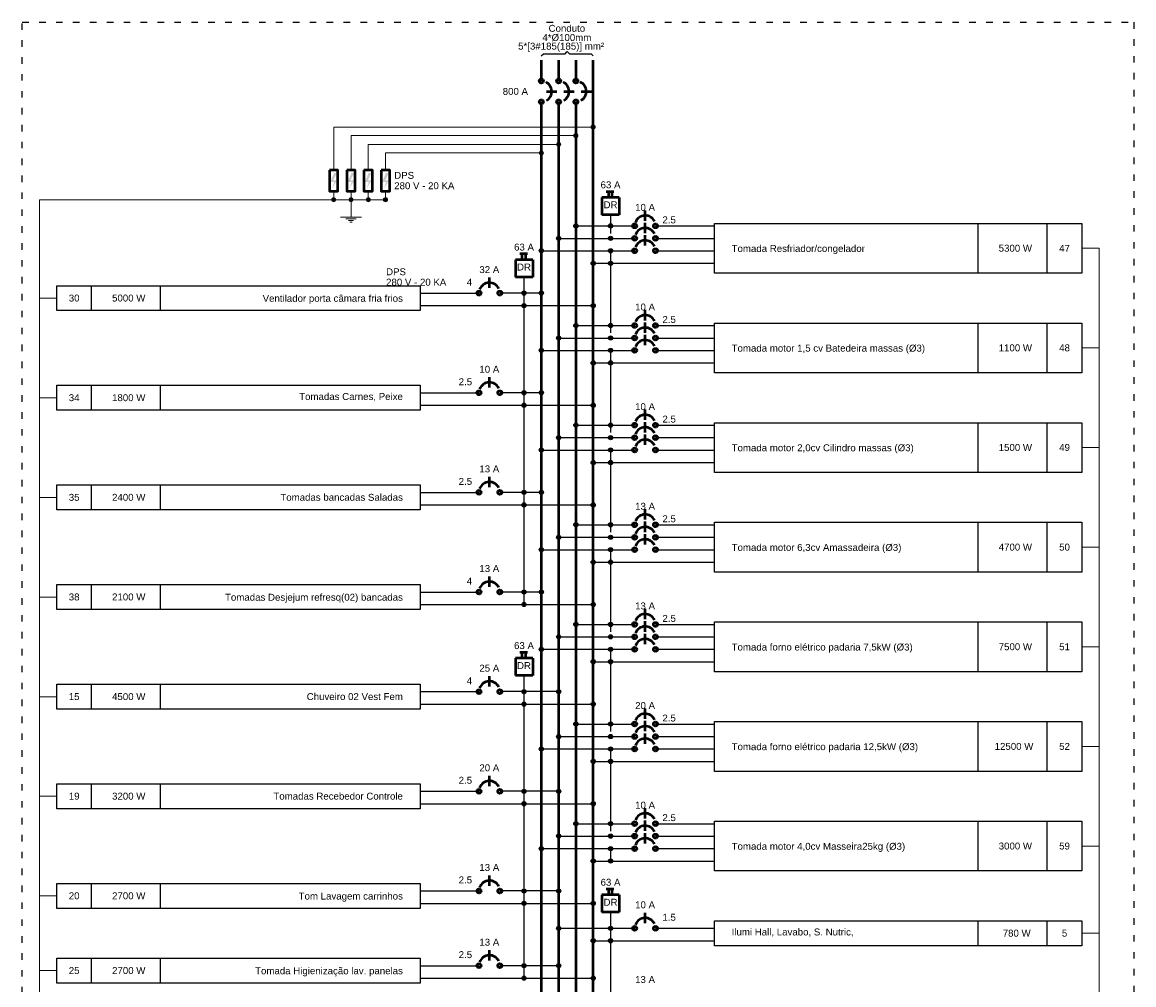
# Model space of a CAD drawing. Header units: millimetres. Extents: x 7 to 269, y 1 to 169.
# Tile 105 of 115: x 119 to 136, y 59 to 74. Entities that reach past the tile are written whole.
import ezdxf

# ---------------------------------------------------------------- set-up
doc = ezdxf.new("R2010")
doc.units = ezdxf.units.MM
doc.header["$MEASUREMENT"] = 0
doc.linetypes.add('DOT2', pattern=[3.175, 0, -3.175])
for name, color, linetype, lineweight in [('Fiação - Marco Polo', 3, 'Continuous', 9), ('Layout 01 - Marco Polo', 152, 'Continuous', 25), ('Layout-02 - Marco Polo', 243, 'Continuous', 50), ('Projeção - Marco Polo', 50, 'Continuous', 25), ('Textos - Marco Polo', 143, 'Continuous', 25)]:
    doc.layers.add(name, color=color, linetype=linetype, lineweight=lineweight)
doc.styles.add('Arial', font='arial.ttf')

msp = doc.modelspace()

# ---------------------------------------------------------------- hatches: boundary and pattern name
at = {"layer": 'Textos - Marco Polo', "linetype": 'Continuous'}
for points in [[(124.247, 71.527), (124.284, 71.511), (124.231, 71.406), (124.289, 71.406), (124.21, 71.279), (124.247, 71.381), (124.186, 71.381), (124.247, 71.527)], [(124.512, 71.527), (124.549, 71.511), (124.496, 71.406), (124.554, 71.406), (124.475, 71.279), (124.512, 71.381), (124.451, 71.381), (124.512, 71.527)], [(124.776, 71.527), (124.814, 71.511), (124.761, 71.406), (124.819, 71.406), (124.739, 71.279), (124.776, 71.381), (124.716, 71.381), (124.776, 71.527)], [(125.041, 71.527), (125.078, 71.511), (125.025, 71.406), (125.084, 71.406), (125.004, 71.279), (125.041, 71.381), (124.98, 71.381), (125.041, 71.527)]]:
    msp.add_hatch(color=256, dxfattribs=at).paths.add_polyline_path(points)

# ---------------------------------------------------------------- linework, layer by layer
at = {"layer": 'Fiação - Marco Polo', "linetype": 'Continuous'}
for p, q in [((128.21, 72.224), (124.239, 72.224)), ((124.239, 72.224), (124.239, 71.562)), ((127.945, 72.092), (124.504, 72.092)), ((124.504, 72.092), (124.504, 71.562)), ((127.681, 71.959), (124.769, 71.959)), ((124.769, 71.959), (124.769, 71.562)), ((127.416, 71.827), (125.033, 71.827)), ((125.033, 71.827), (125.033, 71.562)), ((119.739, 30.041), (119.739, 71.112)), ((119.739, 71.112), (125.033, 71.112)), ((124.239, 71.244), (124.239, 71.112)), ((124.504, 71.244), (124.504, 71.112)), ((124.504, 71.112), (124.504, 70.847)), ((124.769, 71.244), (124.769, 71.112)), ((125.033, 71.244), (125.033, 71.112)), ((124.345, 70.847), (124.663, 70.847)), ((124.424, 70.821), (124.583, 70.821)), ((124.464, 70.794), (124.543, 70.794)), ((124.484, 70.768), (124.524, 70.768)), ((135.687, 70.368), (135.952, 70.368)), ((135.952, 30.041), (135.952, 70.368)), ((120.003, 69.605), (119.739, 69.605)), ((135.687, 68.843), (135.952, 68.843)), ((120.003, 68.08), (119.739, 68.08)), ((135.687, 67.318), (135.952, 67.318)), ((120.003, 66.555), (119.739, 66.555)), ((135.687, 65.793), (135.952, 65.793)), ((120.003, 65.03), (119.739, 65.03)), ((135.687, 64.268), (135.952, 64.268)), ((120.003, 63.505), (119.739, 63.505)), ((135.687, 62.743), (135.952, 62.743)), ((120.003, 61.981), (119.739, 61.981)), ((135.687, 61.218), (135.952, 61.218)), ((120.003, 60.456), (119.739, 60.456)), ((135.687, 59.884), (135.952, 59.884)), ((120.003, 59.312), (119.739, 59.312))]:
    msp.add_line(p, q, dxfattribs=at)
at = {"layer": 'Fiação - Marco Polo', "linetype": 'Continuous', "const_width": 0.0318}
for points in [[(127.961, 72.092, 1), (127.93, 72.092, 1)], [(128.226, 72.224, 1), (128.195, 72.224, 1)], [(127.697, 71.959, 1), (127.665, 71.959, 1)], [(127.432, 71.827, 1), (127.4, 71.827, 1)], [(124.255, 71.112, 1), (124.223, 71.112, 1)], [(124.52, 71.112, 1), (124.488, 71.112, 1)], [(124.784, 71.112, 1), (124.753, 71.112, 1)], [(125.049, 71.112, 1), (125.017, 71.112, 1)]]:
    msp.add_lwpolyline(points, format="xyb", close=True, dxfattribs=at)
at = {"layer": 'Fiação - Marco Polo', "linetype": 'Continuous'}
for centre in [(127.945, 72.092), (128.21, 72.224), (127.681, 71.959), (127.416, 71.827), (124.239, 71.112), (124.504, 71.112), (124.769, 71.112), (125.033, 71.112)]:
    msp.add_circle(centre, 0.0318, dxfattribs=at)
at = {"layer": 'Layout 01 - Marco Polo', "linetype": 'Continuous'}
for p, q in [((128.475, 70.881), (128.475, 70.597)), ((127.945, 70.711), (128.845, 70.711)), ((129.163, 70.711), (130.064, 70.711)), ((134.099, 69.987), (134.099, 70.749)), ((135.157, 69.987), (135.157, 70.749)), ((127.681, 70.52), (128.845, 70.52)), ((129.163, 70.52), (130.064, 70.52)), ((127.416, 70.33), (128.845, 70.33)), ((128.475, 70.33), (128.475, 70.139)), ((129.163, 70.33), (130.064, 70.33)), ((128.21, 70.139), (130.064, 70.139)), ((128.475, 70.139), (128.475, 69.072)), ((127.151, 69.928), (127.151, 69.72)), ((120.532, 69.415), (120.532, 69.796)), ((121.591, 69.415), (121.591, 69.796)), ((125.563, 69.682), (126.463, 69.682)), ((127.416, 69.682), (126.781, 69.682)), ((127.151, 69.682), (127.151, 69.491)), ((125.563, 69.491), (128.21, 69.491)), ((127.151, 69.491), (127.151, 68.195)), ((134.099, 68.462), (134.099, 69.224)), ((135.157, 68.462), (135.157, 69.224)), ((127.945, 69.186), (128.845, 69.186)), ((129.163, 69.186), (130.064, 69.186)), ((127.681, 68.995), (128.845, 68.995)), ((129.163, 68.995), (130.064, 68.995)), ((127.416, 68.805), (128.845, 68.805)), ((128.475, 68.805), (128.475, 68.614)), ((129.163, 68.805), (130.064, 68.805)), ((128.21, 68.614), (130.064, 68.614)), ((128.475, 68.614), (128.475, 67.547)), ((120.532, 67.89), (120.532, 68.271)), ((121.591, 67.89), (121.591, 68.271)), ((125.563, 68.157), (126.463, 68.157)), ((127.416, 68.157), (126.781, 68.157)), ((127.151, 68.157), (127.151, 67.966)), ((125.563, 67.966), (128.21, 67.966)), ((127.151, 67.966), (127.151, 66.67)), ((134.099, 66.937), (134.099, 67.699)), ((135.157, 66.937), (135.157, 67.699)), ((127.945, 67.661), (128.845, 67.661)), ((129.163, 67.661), (130.064, 67.661)), ((127.681, 67.47), (128.845, 67.47)), ((129.163, 67.47), (130.064, 67.47)), ((127.416, 67.28), (128.845, 67.28)), ((128.475, 67.28), (128.475, 67.089)), ((129.163, 67.28), (130.064, 67.28)), ((128.21, 67.089), (130.064, 67.089)), ((128.475, 67.089), (128.475, 66.022)), ((120.532, 66.365), (120.532, 66.746)), ((121.591, 66.365), (121.591, 66.746)), ((125.563, 66.632), (126.463, 66.632)), ((127.416, 66.632), (126.781, 66.632)), ((127.151, 66.632), (127.151, 66.441)), ((125.563, 66.441), (128.21, 66.441)), ((127.151, 66.441), (127.151, 65.145)), ((134.099, 65.412), (134.099, 66.174)), ((135.157, 65.412), (135.157, 66.174)), ((127.945, 66.136), (128.845, 66.136)), ((129.163, 66.136), (130.064, 66.136)), ((127.681, 65.945), (128.845, 65.945)), ((129.163, 65.945), (130.064, 65.945)), ((127.416, 65.755), (128.845, 65.755)), ((128.475, 65.755), (128.475, 65.564)), ((129.163, 65.755), (130.064, 65.755)), ((128.21, 65.564), (130.064, 65.564)), ((128.475, 65.564), (128.475, 64.497)), ((120.532, 64.84), (120.532, 65.221)), ((121.591, 64.84), (121.591, 65.221)), ((125.563, 65.107), (126.463, 65.107)), ((127.416, 65.107), (126.781, 65.107)), ((127.151, 65.107), (127.151, 64.916)), ((125.563, 64.916), (128.21, 64.916)), ((134.099, 63.887), (134.099, 64.649)), ((135.157, 63.887), (135.157, 64.649)), ((127.945, 64.611), (128.845, 64.611)), ((129.163, 64.611), (130.064, 64.611)), ((127.681, 64.421), (128.845, 64.421)), ((129.163, 64.421), (130.064, 64.421)), ((127.416, 64.23), (128.845, 64.23)), ((128.475, 64.23), (128.475, 64.039)), ((129.163, 64.23), (130.064, 64.23)), ((128.21, 64.039), (130.064, 64.039)), ((128.475, 64.039), (128.475, 62.972)), ((127.151, 63.828), (127.151, 63.62)), ((120.532, 63.315), (120.532, 63.696)), ((121.591, 63.315), (121.591, 63.696)), ((125.563, 63.582), (126.463, 63.582)), ((127.681, 63.582), (126.781, 63.582)), ((127.151, 63.582), (127.151, 63.391)), ((125.563, 63.391), (128.21, 63.391)), ((127.151, 63.391), (127.151, 62.095)), ((134.099, 62.362), (134.099, 63.124)), ((135.157, 62.362), (135.157, 63.124)), ((127.945, 63.086), (128.845, 63.086)), ((129.163, 63.086), (130.064, 63.086)), ((127.681, 62.895), (128.845, 62.895)), ((129.163, 62.895), (130.064, 62.895)), ((127.416, 62.705), (128.845, 62.705)), ((128.475, 62.705), (128.475, 62.514)), ((129.163, 62.705), (130.064, 62.705)), ((128.21, 62.514), (130.064, 62.514)), ((128.475, 62.514), (128.475, 61.447)), ((120.532, 61.79), (120.532, 62.171)), ((121.591, 61.79), (121.591, 62.171)), ((125.563, 62.057), (126.463, 62.057)), ((127.681, 62.057), (126.781, 62.057)), ((127.151, 62.057), (127.151, 61.866)), ((125.563, 61.866), (128.21, 61.866)), ((127.151, 61.866), (127.151, 60.57)), ((134.099, 60.837), (134.099, 61.599)), ((135.157, 60.837), (135.157, 61.599)), ((127.945, 61.561), (128.845, 61.561)), ((129.163, 61.561), (130.064, 61.561)), ((127.681, 61.371), (128.845, 61.371)), ((129.163, 61.371), (130.064, 61.371)), ((127.416, 61.18), (128.845, 61.18)), ((128.475, 61.18), (128.475, 60.989)), ((129.163, 61.18), (130.064, 61.18)), ((128.21, 60.989), (130.064, 60.989)), ((120.532, 60.265), (120.532, 60.646)), ((121.591, 60.265), (121.591, 60.646)), ((125.563, 60.532), (126.463, 60.532)), ((127.681, 60.532), (126.781, 60.532)), ((127.151, 60.532), (127.151, 60.341)), ((125.563, 60.341), (128.21, 60.341)), ((127.151, 60.341), (127.151, 59.426)), ((128.475, 60.207), (128.475, 59.998)), ((134.099, 59.693), (134.099, 60.074)), ((135.157, 59.693), (135.157, 60.074)), ((127.681, 59.96), (128.845, 59.96)), ((128.475, 59.96), (128.475, 59.769)), ((129.163, 59.96), (130.064, 59.96)), ((128.21, 59.769), (130.064, 59.769)), ((128.475, 59.769), (128.475, 58.854)), ((120.532, 59.121), (120.532, 59.502)), ((121.591, 59.121), (121.591, 59.502)), ((125.563, 59.388), (126.463, 59.388)), ((127.681, 59.388), (126.781, 59.388)), ((127.151, 59.388), (127.151, 59.197)), ((125.563, 59.197), (128.21, 59.197))]:
    msp.add_line(p, q, dxfattribs=at)
at = {"layer": 'Layout 01 - Marco Polo', "linetype": 'Continuous', "const_width": 0.0318}
for points in [[(127.961, 70.711, 1), (127.93, 70.711, 1)], [(128.491, 70.711, 1), (128.459, 70.711, 1)], [(127.697, 70.52, 1), (127.665, 70.52, 1)], [(128.491, 70.52, 1), (128.459, 70.52, 1)], [(127.432, 70.33, 1), (127.4, 70.33, 1)], [(128.491, 70.33, 1), (128.459, 70.33, 1)], [(128.226, 70.139, 1), (128.195, 70.139, 1)], [(128.491, 70.139, 1), (128.459, 70.139, 1)], [(127.167, 69.682, 1), (127.136, 69.682, 1)], [(127.432, 69.682, 1), (127.4, 69.682, 1)], [(127.167, 69.491, 1), (127.136, 69.491, 1)], [(128.226, 69.491, 1), (128.195, 69.491, 1)], [(127.961, 69.186, 1), (127.93, 69.186, 1)], [(128.491, 69.186, 1), (128.459, 69.186, 1)], [(127.697, 68.995, 1), (127.665, 68.995, 1)], [(128.491, 68.995, 1), (128.459, 68.995, 1)], [(127.432, 68.805, 1), (127.4, 68.805, 1)], [(128.491, 68.805, 1), (128.459, 68.805, 1)], [(128.226, 68.614, 1), (128.195, 68.614, 1)], [(128.491, 68.614, 1), (128.459, 68.614, 1)], [(127.167, 68.157, 1), (127.136, 68.157, 1)], [(127.432, 68.157, 1), (127.4, 68.157, 1)], [(127.167, 67.966, 1), (127.136, 67.966, 1)], [(128.226, 67.966, 1), (128.195, 67.966, 1)], [(127.961, 67.661, 1), (127.93, 67.661, 1)], [(128.491, 67.661, 1), (128.459, 67.661, 1)], [(127.697, 67.47, 1), (127.665, 67.47, 1)], [(128.491, 67.47, 1), (128.459, 67.47, 1)], [(127.432, 67.28, 1), (127.4, 67.28, 1)], [(128.491, 67.28, 1), (128.459, 67.28, 1)], [(128.226, 67.089, 1), (128.195, 67.089, 1)], [(128.491, 67.089, 1), (128.459, 67.089, 1)], [(127.167, 66.632, 1), (127.136, 66.632, 1)], [(127.432, 66.632, 1), (127.4, 66.632, 1)], [(127.167, 66.441, 1), (127.136, 66.441, 1)], [(128.226, 66.441, 1), (128.195, 66.441, 1)], [(127.961, 66.136, 1), (127.93, 66.136, 1)], [(128.491, 66.136, 1), (128.459, 66.136, 1)], [(127.697, 65.945, 1), (127.665, 65.945, 1)], [(128.491, 65.945, 1), (128.459, 65.945, 1)], [(127.432, 65.755, 1), (127.4, 65.755, 1)], [(128.491, 65.755, 1), (128.459, 65.755, 1)], [(128.226, 65.564, 1), (128.195, 65.564, 1)], [(128.491, 65.564, 1), (128.459, 65.564, 1)], [(127.167, 65.107, 1), (127.136, 65.107, 1)], [(127.432, 65.107, 1), (127.4, 65.107, 1)], [(127.167, 64.916, 1), (127.136, 64.916, 1)], [(128.226, 64.916, 1), (128.195, 64.916, 1)], [(127.961, 64.611, 1), (127.93, 64.611, 1)], [(128.491, 64.611, 1), (128.459, 64.611, 1)], [(127.697, 64.421, 1), (127.665, 64.421, 1)], [(128.491, 64.421, 1), (128.459, 64.421, 1)], [(127.432, 64.23, 1), (127.4, 64.23, 1)], [(128.491, 64.23, 1), (128.459, 64.23, 1)], [(128.226, 64.039, 1), (128.195, 64.039, 1)], [(128.491, 64.039, 1), (128.459, 64.039, 1)], [(127.167, 63.582, 1), (127.136, 63.582, 1)], [(127.697, 63.582, 1), (127.665, 63.582, 1)], [(127.167, 63.391, 1), (127.136, 63.391, 1)], [(128.226, 63.391, 1), (128.195, 63.391, 1)], [(127.961, 63.086, 1), (127.93, 63.086, 1)], [(128.491, 63.086, 1), (128.459, 63.086, 1)], [(127.697, 62.895, 1), (127.665, 62.895, 1)], [(128.491, 62.895, 1), (128.459, 62.895, 1)], [(127.432, 62.705, 1), (127.4, 62.705, 1)], [(128.491, 62.705, 1), (128.459, 62.705, 1)], [(128.226, 62.514, 1), (128.195, 62.514, 1)], [(128.491, 62.514, 1), (128.459, 62.514, 1)], [(127.167, 62.057, 1), (127.136, 62.057, 1)], [(127.697, 62.057, 1), (127.665, 62.057, 1)], [(127.167, 61.866, 1), (127.136, 61.866, 1)], [(128.226, 61.866, 1), (128.195, 61.866, 1)], [(127.961, 61.561, 1), (127.93, 61.561, 1)], [(128.491, 61.561, 1), (128.459, 61.561, 1)], [(127.697, 61.371, 1), (127.665, 61.371, 1)], [(128.491, 61.371, 1), (128.459, 61.371, 1)], [(127.432, 61.18, 1), (127.4, 61.18, 1)], [(128.491, 61.18, 1), (128.459, 61.18, 1)], [(128.226, 60.989, 1), (128.195, 60.989, 1)], [(128.491, 60.989, 1), (128.459, 60.989, 1)], [(127.167, 60.532, 1), (127.136, 60.532, 1)], [(127.697, 60.532, 1), (127.665, 60.532, 1)], [(127.167, 60.341, 1), (127.136, 60.341, 1)], [(128.226, 60.341, 1), (128.195, 60.341, 1)], [(127.697, 59.96, 1), (127.665, 59.96, 1)], [(128.491, 59.96, 1), (128.459, 59.96, 1)], [(128.226, 59.769, 1), (128.195, 59.769, 1)], [(128.491, 59.769, 1), (128.459, 59.769, 1)], [(127.167, 59.388, 1), (127.136, 59.388, 1)], [(127.697, 59.388, 1), (127.665, 59.388, 1)], [(127.167, 59.197, 1), (127.136, 59.197, 1)], [(128.226, 59.197, 1), (128.195, 59.197, 1)]]:
    msp.add_lwpolyline(points, format="xyb", close=True, dxfattribs=at)
at = {"layer": 'Layout 01 - Marco Polo', "linetype": 'Continuous'}
for points in [[(130.064, 69.987), (130.064, 70.749), (135.687, 70.749), (135.687, 69.987), (130.064, 69.987)], [(120.003, 69.415), (120.003, 69.796), (125.563, 69.796), (125.563, 69.415), (120.003, 69.415)], [(130.064, 68.462), (130.064, 69.224), (135.687, 69.224), (135.687, 68.462), (130.064, 68.462)], [(120.003, 67.89), (120.003, 68.271), (125.563, 68.271), (125.563, 67.89), (120.003, 67.89)], [(130.064, 66.937), (130.064, 67.699), (135.687, 67.699), (135.687, 66.937), (130.064, 66.937)], [(120.003, 66.365), (120.003, 66.746), (125.563, 66.746), (125.563, 66.365), (120.003, 66.365)], [(130.064, 65.412), (130.064, 66.174), (135.687, 66.174), (135.687, 65.412), (130.064, 65.412)], [(120.003, 64.84), (120.003, 65.221), (125.563, 65.221), (125.563, 64.84), (120.003, 64.84)], [(130.064, 63.887), (130.064, 64.649), (135.687, 64.649), (135.687, 63.887), (130.064, 63.887)], [(120.003, 63.315), (120.003, 63.696), (125.563, 63.696), (125.563, 63.315), (120.003, 63.315)], [(130.064, 62.362), (130.064, 63.124), (135.687, 63.124), (135.687, 62.362), (130.064, 62.362)], [(120.003, 61.79), (120.003, 62.171), (125.563, 62.171), (125.563, 61.79), (120.003, 61.79)], [(130.064, 60.837), (130.064, 61.599), (135.687, 61.599), (135.687, 60.837), (130.064, 60.837)], [(120.003, 60.265), (120.003, 60.646), (125.563, 60.646), (125.563, 60.265), (120.003, 60.265)], [(130.064, 59.693), (130.064, 60.074), (135.687, 60.074), (135.687, 59.693), (130.064, 59.693)], [(120.003, 59.121), (120.003, 59.502), (125.563, 59.502), (125.563, 59.121), (120.003, 59.121)]]:
    msp.add_lwpolyline(points, close=True, dxfattribs=at)
for centre in [(127.945, 70.711), (128.475, 70.711), (127.681, 70.52), (128.475, 70.52), (127.416, 70.33), (128.475, 70.33), (128.21, 70.139), (128.475, 70.139), (127.151, 69.682), (127.416, 69.682), (127.151, 69.491), (128.21, 69.491), (127.945, 69.186), (128.475, 69.186), (127.681, 68.995), (128.475, 68.995), (127.416, 68.805), (128.475, 68.805), (128.21, 68.614), (128.475, 68.614), (127.151, 68.157), (127.416, 68.157), (127.151, 67.966), (128.21, 67.966), (127.945, 67.661), (128.475, 67.661), (127.681, 67.47), (128.475, 67.47), (127.416, 67.28), (128.475, 67.28), (128.21, 67.089), (128.475, 67.089), (127.151, 66.632), (127.416, 66.632), (127.151, 66.441), (128.21, 66.441), (127.945, 66.136), (128.475, 66.136), (127.681, 65.945), (128.475, 65.945), (127.416, 65.755), (128.475, 65.755), (128.21, 65.564), (128.475, 65.564), (127.151, 65.107), (127.416, 65.107), (127.151, 64.916), (128.21, 64.916), (127.945, 64.611), (128.475, 64.611), (127.681, 64.421), (128.475, 64.421), (127.416, 64.23), (128.475, 64.23), (128.21, 64.039), (128.475, 64.039), (127.151, 63.582), (127.681, 63.582), (127.151, 63.391), (128.21, 63.391), (127.945, 63.086), (128.475, 63.086), (127.681, 62.895), (128.475, 62.895), (127.416, 62.705), (128.475, 62.705), (128.21, 62.514), (128.475, 62.514), (127.151, 62.057), (127.681, 62.057), (127.151, 61.866), (128.21, 61.866), (127.945, 61.561), (128.475, 61.561), (127.681, 61.371), (128.475, 61.371), (127.416, 61.18), (128.475, 61.18), (128.21, 60.989), (128.475, 60.989), (127.151, 60.532), (127.681, 60.532), (127.151, 60.341), (128.21, 60.341), (127.681, 59.96), (128.475, 59.96), (128.21, 59.769), (128.475, 59.769), (127.151, 59.388), (127.681, 59.388), (127.151, 59.197), (128.21, 59.197)]:
    msp.add_circle(centre, 0.0318, dxfattribs=at)
at = {"layer": 'Layout-02 - Marco Polo', "linetype": 'Continuous'}
for p, q in [((127.416, 73.246), (127.416, 72.928)), ((127.681, 73.246), (127.681, 72.928)), ((127.945, 73.246), (127.945, 72.928)), ((128.21, 30.624), (128.21, 73.249)), ((127.496, 72.769), (127.654, 72.769)), ((127.76, 72.769), (127.919, 72.769)), ((128.025, 72.769), (128.184, 72.769)), ((127.416, 72.61), (127.416, 30.624)), ((127.681, 72.61), (127.681, 30.624)), ((127.945, 72.61), (127.945, 30.624)), ((128.343, 71.146), (128.343, 70.881)), ((128.607, 71.146), (128.343, 71.146)), ((128.409, 71.239), (128.528, 71.239)), ((128.448, 71.146), (128.448, 71.239)), ((128.501, 71.146), (128.501, 71.239)), ((128.607, 71.146), (128.607, 70.881)), ((129.005, 70.79), (129.005, 70.949)), ((128.607, 70.881), (128.343, 70.881)), ((129.005, 70.6), (129.005, 70.759)), ((129.005, 70.409), (129.005, 70.568)), ((127.085, 70.286), (127.204, 70.286)), ((127.125, 70.193), (127.125, 70.286)), ((127.178, 70.193), (127.178, 70.286)), ((127.019, 70.193), (127.019, 69.928)), ((127.284, 70.193), (127.019, 70.193)), ((127.284, 70.193), (127.284, 69.928)), ((126.622, 69.761), (126.622, 69.92)), ((127.284, 69.928), (127.019, 69.928)), ((129.005, 69.265), (129.005, 69.424)), ((129.005, 69.075), (129.005, 69.234)), ((129.005, 68.884), (129.005, 69.043)), ((126.622, 68.236), (126.622, 68.395)), ((129.005, 67.74), (129.005, 67.899)), ((129.005, 67.55), (129.005, 67.709)), ((129.005, 67.359), (129.005, 67.518)), ((126.622, 66.711), (126.622, 66.87)), ((129.005, 66.215), (129.005, 66.374)), ((129.005, 66.025), (129.005, 66.184)), ((129.005, 65.834), (129.005, 65.993)), ((126.622, 65.186), (126.622, 65.345)), ((129.005, 64.691), (129.005, 64.849)), ((129.005, 64.5), (129.005, 64.659)), ((129.005, 64.309), (129.005, 64.468)), ((127.085, 64.186), (127.204, 64.186)), ((127.125, 64.093), (127.125, 64.186)), ((127.178, 64.093), (127.178, 64.186)), ((127.019, 64.093), (127.019, 63.828)), ((127.284, 64.093), (127.019, 64.093)), ((127.284, 64.093), (127.284, 63.828)), ((126.622, 63.661), (126.622, 63.82)), ((127.284, 63.828), (127.019, 63.828)), ((129.005, 63.166), (129.005, 63.324)), ((129.005, 62.975), (129.005, 63.134)), ((129.005, 62.784), (129.005, 62.943)), ((126.622, 62.136), (126.622, 62.295)), ((129.005, 61.641), (129.005, 61.799)), ((129.005, 61.45), (129.005, 61.609)), ((129.005, 61.259), (129.005, 61.418)), ((126.622, 60.611), (126.622, 60.77)), ((128.409, 60.564), (128.528, 60.564)), ((128.448, 60.471), (128.448, 60.564)), ((128.501, 60.471), (128.501, 60.564)), ((128.343, 60.471), (128.343, 60.207)), ((128.607, 60.471), (128.343, 60.471)), ((128.607, 60.471), (128.607, 60.207)), ((128.607, 60.207), (128.343, 60.207)), ((129.005, 60.039), (129.005, 60.198)), ((126.622, 59.468), (126.622, 59.626))]:
    msp.add_line(p, q, dxfattribs=at)
for points in [[(124.173, 71.562), (124.173, 71.244), (124.305, 71.244), (124.305, 71.562), (124.173, 71.562)], [(124.438, 71.562), (124.438, 71.244), (124.57, 71.244), (124.57, 71.562), (124.438, 71.562)], [(124.702, 71.562), (124.702, 71.244), (124.835, 71.244), (124.835, 71.562), (124.702, 71.562)], [(124.967, 71.562), (124.967, 71.244), (125.099, 71.244), (125.099, 71.562), (124.967, 71.562)]]:
    msp.add_lwpolyline(points, close=True, dxfattribs=at)
for centre in [(127.416, 72.928), (127.681, 72.928), (127.945, 72.928), (127.416, 72.61), (127.681, 72.61), (127.945, 72.61), (128.845, 70.711), (129.163, 70.711), (128.845, 70.52), (129.163, 70.52), (128.845, 70.33), (129.163, 70.33), (126.463, 69.682), (126.781, 69.682), (128.845, 69.186), (129.163, 69.186), (128.845, 68.995), (129.163, 68.995), (128.845, 68.805), (129.163, 68.805), (126.463, 68.157), (126.781, 68.157), (128.845, 67.661), (129.163, 67.661), (128.845, 67.47), (129.163, 67.47), (128.845, 67.28), (129.163, 67.28), (126.463, 66.632), (126.781, 66.632), (128.845, 66.136), (129.163, 66.136), (128.845, 65.945), (129.163, 65.945), (128.845, 65.755), (129.163, 65.755), (126.463, 65.107), (126.781, 65.107), (128.845, 64.611), (129.163, 64.611), (128.845, 64.421), (129.163, 64.421), (128.845, 64.23), (129.163, 64.23), (126.463, 63.582), (126.781, 63.582), (128.845, 63.086), (129.163, 63.086), (128.845, 62.895), (129.163, 62.895), (128.845, 62.705), (129.163, 62.705), (126.463, 62.057), (126.781, 62.057), (128.845, 61.561), (129.163, 61.561), (128.845, 61.371), (129.163, 61.371), (128.845, 61.18), (129.163, 61.18), (126.463, 60.532), (126.781, 60.532), (128.845, 59.96), (129.163, 59.96), (126.463, 59.388), (126.781, 59.388)]:
    msp.add_circle(centre, 0.0318, dxfattribs=at)
for centre, start, end in [((127.416, 72.769), 300, 65), ((127.681, 72.769), 300, 65), ((127.945, 72.769), 300, 65), ((129.005, 70.711), 25, 160), ((129.005, 70.52), 25, 160), ((129.005, 70.33), 25, 160), ((126.622, 69.682), 25, 160), ((129.005, 69.186), 25, 160), ((129.005, 68.995), 25, 160), ((129.005, 68.805), 25, 160), ((126.622, 68.157), 25, 160), ((129.005, 67.661), 25, 160), ((129.005, 67.47), 25, 160), ((129.005, 67.28), 25, 160), ((126.622, 66.632), 25, 160), ((129.005, 66.136), 25, 160), ((129.005, 65.945), 25, 160), ((129.005, 65.755), 25, 160), ((126.622, 65.107), 25, 160), ((129.005, 64.611), 25, 160), ((129.005, 64.421), 25, 160), ((129.005, 64.23), 25, 160), ((126.622, 63.582), 25, 160), ((129.005, 63.086), 25, 160), ((129.005, 62.895), 25, 160), ((129.005, 62.705), 25, 160), ((126.622, 62.057), 25, 160), ((129.005, 61.561), 25, 160), ((129.005, 61.371), 25, 160), ((129.005, 61.18), 25, 160), ((126.622, 60.532), 25, 160), ((129.005, 59.96), 25, 160), ((126.622, 59.388), 25, 160)]:
    msp.add_arc(centre, 0.159, start, end, dxfattribs=at)
at = {"layer": 'Projeção - Marco Polo', "linetype": 'DOT2', "ltscale": 0.05}
msp.add_lwpolyline([(119.474, 29.723), (119.474, 73.828), (136.481, 73.828), (136.481, 29.723), (119.474, 29.723)], close=True, dxfattribs=at)
at = {"layer": 'Textos - Marco Polo', "linetype": 'Continuous'}
for p, q in [((127.416, 73.312), (127.449, 73.345)), ((127.449, 73.345), (127.78, 73.345)), ((127.78, 73.345), (127.813, 73.378)), ((127.813, 73.378), (127.847, 73.345)), ((127.847, 73.345), (128.177, 73.345)), ((128.177, 73.345), (128.21, 73.312))]:
    msp.add_line(p, q, dxfattribs=at)

# ---------------------------------------------------------------- texts
at = {"layer": 'Layout-02 - Marco Polo', "char_height": 0.1059, "width": 0.25416, "attachment_point": 8, "line_spacing_factor": 0.798, "style": 'Arial'}
for insert in [(128.475, 70.981), (127.151, 70.028), (127.151, 63.928), (128.475, 60.306)]:
    msp.add_mtext('DR', dxfattribs=dict(at, insert=insert))
at = {"layer": 'Textos - Marco Polo', "line_spacing_factor": 0.798, "style": 'Arial'}
for s, insert, char_height, width, attachment_point in [('Conduto 4*Ø100mm', (127.807, 73.537), 0.1059, 1.01664, 8), ('5{\\fArial|b0|i0|c161|p34;*[3#1}8{\\fArial|b0|i0|c161|p34;5(1}8{\\fArial|b0|i0|c161|p34;5)] mm²}', (127.719, 73.377), 0.1059, 2.16036, 8), ('800 A', (127.212, 72.715), 0.1059, 0.6354, 9), ('DPS', (125.165, 71.43), 0.1059, 0.38124, 7), ('280 V - 20 KA', (125.165, 71.271), 0.1059, 1.65204, 7), ('63 A', (128.475, 71.285), 0.1059, 0.50832, 8), ('    10 A', (128.687, 70.94), 0.1059, 1.01664, 7), ('2.5', (129.269, 70.749), 0.1059, 0.38124, 7), ('63 A', (127.151, 70.332), 0.1059, 0.50832, 8), ('Tomada Resfriador/congelador ', (130.328, 70.28), 0.1059, 3.68532, 7), ('  5300 W', (134.628, 70.315), 0.1059, 1.01664, 8), ('47', (135.422, 70.315), 0.1059, 0.25416, 8), ('DPS', (125.041, 69.954), 0.1059, 0.38124, 7), ('    32 A', (126.304, 69.987), 0.1059, 1.01664, 7), ('280 V - 20 KA', (125.041, 69.795), 0.1059, 1.65204, 7), ('4', (126.357, 69.796), 0.106, 0.12708, 9), ('30', (120.268, 69.552), 0.1059, 0.25416, 8), ('  5000 W', (121.062, 69.552), 0.1059, 1.01664, 8), ('Ventilador porta câmara fria frios', (125.298, 69.517), 0.1059, 4.32072, 9), ('    10 A', (128.687, 69.415), 0.1059, 1.01664, 7), ('2.5', (129.269, 69.224), 0.1059, 0.38124, 7), ('Tomada motor 1,5 cv Batedeira massas (%%c3)', (130.328, 68.755), 0.1059, 5.21028, 7), ('  1100 W', (134.628, 68.79), 0.1059, 1.01664, 8), ('48', (135.422, 68.79), 0.1059, 0.25416, 8), ('    10 A', (126.304, 68.462), 0.1059, 1.01664, 7), ('2.5', (126.357, 68.271), 0.1059, 0.38124, 9), ('34', (120.268, 68.027), 0.1059, 0.25416, 8), ('  1800 W', (121.062, 68.027), 0.1059, 1.01664, 8), ('Tomadas Carnes, Peixe', (125.298, 68.027), 0.1059, 2.66868, 9), ('    10 A', (128.687, 67.89), 0.1059, 1.01664, 7), ('2.5', (129.269, 67.699), 0.1059, 0.38124, 7), ('Tomada motor 2,0cv Cilindro massas (%%c3)', (130.328, 67.23), 0.1059, 4.95612, 7), ('  1500 W', (134.628, 67.265), 0.1059, 1.01664, 8), ('49', (135.422, 67.265), 0.1059, 0.25416, 8), ('    13 A', (126.304, 66.937), 0.1059, 1.01664, 7), ('2.5', (126.357, 66.746), 0.1059, 0.38124, 9), ('35', (120.268, 66.502), 0.1059, 0.25416, 8), ('  2400 W', (121.062, 66.502), 0.1059, 1.01664, 8), ('Tomadas bancadas Saladas', (125.298, 66.502), 0.1059, 3.04992, 9), ('    13 A', (128.687, 66.365), 0.1059, 1.01664, 7), ('2.5', (129.269, 66.174), 0.1059, 0.38124, 7), ('Tomada motor 6,3cv Amassadeira (%%c3)', (130.328, 65.705), 0.1059, 4.4478, 7), ('  4700 W', (134.628, 65.74), 0.1059, 1.01664, 8), ('50', (135.422, 65.74), 0.1059, 0.25416, 8), ('    13 A', (126.304, 65.412), 0.1059, 1.01664, 7), ('4', (126.357, 65.221), 0.106, 0.12708, 9), ('38', (120.268, 64.977), 0.1059, 0.25416, 8), ('  2100 W', (121.062, 64.977), 0.1059, 1.01664, 8), ('Tomadas Desjejum refresq(02) bancadas', (125.298, 64.942), 0.1059, 4.70196, 9), ('    13 A', (128.687, 64.84), 0.1059, 1.01664, 7), ('2.5', (129.269, 64.649), 0.1059, 0.38124, 7), ('63 A', (127.151, 64.232), 0.1059, 0.50832, 8), ('Tomada forno elétrico padaria 7,5kW (%%c3)', (130.328, 64.18), 0.1059, 5.0832, 7), ('  7500 W', (134.628, 64.215), 0.1059, 1.01664, 8), ('51', (135.422, 64.215), 0.1059, 0.25416, 8), ('    25 A', (126.304, 63.887), 0.1059, 1.01664, 7), ('4', (126.357, 63.696), 0.106, 0.12708, 9), ('15', (120.268, 63.452), 0.1059, 0.25416, 8), ('  4500 W', (121.062, 63.452), 0.1059, 1.01664, 8), ('Chuveiro 02 Vest Fem', (125.298, 63.452), 0.1059, 2.5416, 9), ('    20 A', (128.687, 63.315), 0.1059, 1.01664, 7), ('2.5', (129.269, 63.124), 0.1059, 0.38124, 7), ('Tomada forno elétrico padaria 12,5kW (%%c3)', (130.328, 62.655), 0.1059, 5.21028, 7), (' 12500 W', (134.628, 62.69), 0.1059, 1.01664, 8), ('52', (135.422, 62.69), 0.1059, 0.25416, 8), ('    20 A', (126.304, 62.362), 0.1059, 1.01664, 7), ('2.5', (126.357, 62.171), 0.1059, 0.38124, 9), ('19', (120.268, 61.928), 0.1059, 0.25416, 8), ('  3200 W', (121.062, 61.928), 0.1059, 1.01664, 8), ('Tomadas Recebedor Controle', (125.298, 61.928), 0.1059, 3.30408, 9), ('    10 A', (128.687, 61.79), 0.1059, 1.01664, 7), ('2.5', (129.269, 61.599), 0.1059, 0.38124, 7), ('Tomada motor 4,0cv Masseira25kg (%%c3)', (130.328, 61.13), 0.1059, 4.57488, 7), ('  3000 W', (134.628, 61.165), 0.1059, 1.01664, 8), ('59', (135.422, 61.165), 0.1059, 0.25416, 8), ('    13 A', (126.304, 60.837), 0.1059, 1.01664, 7), ('2.5', (126.357, 60.646), 0.1059, 0.38124, 9), ('63 A', (128.475, 60.61), 0.1059, 0.50832, 8), ('20', (120.268, 60.403), 0.1059, 0.25416, 8), ('  2700 W', (121.062, 60.403), 0.1059, 1.01664, 8), ('Tom Lavagem carrinhos', (125.298, 60.368), 0.1059, 2.66868, 9), ('    10 A', (128.687, 60.265), 0.1059, 1.01664, 7), ('1.5', (129.269, 60.074), 0.1059, 0.38124, 7), ('Ilumi Hall, Lavabo, S. Nutric, ', (130.328, 59.831), 0.1059, 3.93948, 7), ('   780 W', (134.628, 59.831), 0.1059, 1.01664, 8), ('5', (135.422, 59.831), 0.106, 0.12708, 8), ('    13 A', (126.304, 59.693), 0.1059, 1.01664, 7), ('2.5', (126.357, 59.502), 0.1059, 0.38124, 9), ('25', (120.268, 59.259), 0.1059, 0.25416, 8), ('  2700 W', (121.062, 59.259), 0.1059, 1.01664, 8), ('Tomada Higienização lav. panelas', (125.298, 59.224), 0.1059, 4.06656, 9), ('    13 A', (128.687, 59.121), 0.1059, 1.01664, 7)]:
    msp.add_mtext(s, dxfattribs=dict(at, insert=insert, char_height=char_height, width=width, attachment_point=attachment_point))

doc.saveas('drawing.dxf')
